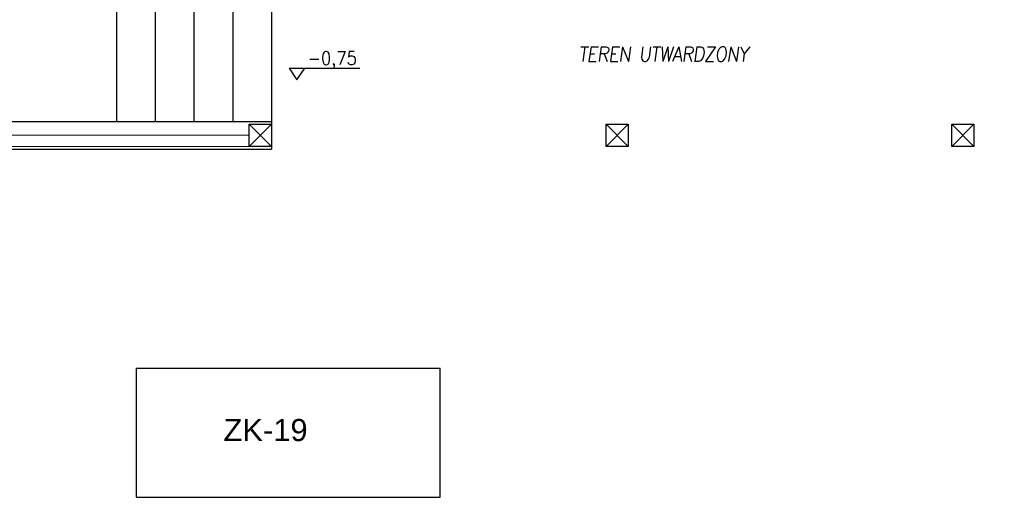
# Model space of a CAD drawing. Header units: millimetres. Extents: x -486876 to 553054, y -140324 to 834178.
# Tile 115 of 155: x 6641 to 15543, y 58347 to 62666. Entities that reach past the tile are written whole.
import ezdxf
from ezdxf.enums import TextEntityAlignment as Align

# ---------------------------------------------------------------- set-up
doc = ezdxf.new("R2010")
doc.units = ezdxf.units.MM
doc.linetypes.add('DASH2', pattern=[0.75, 0.5, -0.25])
for name, color, linetype, lineweight in [('_XREF', 252, 'DASH2', 13), ('XREF$0$okna', 8, 'Continuous', 20), ('XREF$0$ściana nośna', 8, 'Continuous', 30)]:
    doc.layers.add(name, color=color, linetype=linetype, lineweight=lineweight)
for name, color, linetype in [('XREF$0$A-BUD-OP', 8, 'Continuous'), ('XREF$0$DRZWI', 8, 'Continuous'), ('XREF$0$OPIS', 8, 'Continuous'), ('XREF$0$OPISY', 8, 'Continuous'), ('XREF$0$Ppoż', 20, 'Continuous'), ('XREF$0$WIDOK', 8, 'Continuous'), ('XREF$0$WYPEŁNIENIA', 8, 'Continuous')]:
    doc.layers.add(name, color=color, linetype=linetype)
doc.styles.add('XREF$0$APLUS', font='arial.ttf', dxfattribs={"width": 0.6})
doc.styles.add('XREF$0$KOTA', font='SIMPLEX', dxfattribs={"width": 0.9, "height": 25})
doc.styles.add('XREF$0$Standard', font='arial.ttf')

# ---------------------------------------------------------------- blocks, each defined once
blk = doc.blocks.new('XREF$0$KOTA_R3')
at = {"layer": 'XREF$0$A-BUD-OP'}
blk.add_line((-279.4, -2136.8), (-172.7, -2136.8), dxfattribs=at)
blk.add_lwpolyline([(-279.4, -2136.8), (-267.5, -2154.3), (-255.5, -2136.8)], dxfattribs=at)
at = {"layer": 'XREF$0$A-BUD-OP', "style": 'XREF$0$KOTA', "width": 0.9}
for p, height in [((-251.3, -2131.6), 20), ((-251.3, -2153.3), 14)]:
    blk.add_attdef('KOTA', p, '', height=height, dxfattribs=at)
blk = doc.blocks.new('XREF')
at = {"layer": 'XREF$0$WYPEŁNIENIA'}
h = blk.add_hatch(dxfattribs=at)
h.set_pattern_fill('ANSI31', color=256, scale=3)
h.set_pattern_definition([(45, (-52999.899, 13162.694), (-6.7351921, 6.7351921), [])])
h.paths.add_polyline_path([(5376.11, 10651.78), (5336.75, 10651.78), (5336.75, 10611.78), (5376.11, 10611.78)])
h.paths.add_polyline_path([(5806.69, 10651.78), (5486.11, 10651.78), (5486.11, 10611.78), (5541.69, 10611.78), (5541.69, 10491.78), (5566.69, 10491.78), (5566.69, 10611.78), (5766.69, 10611.78), (5766.69, 10481.78), (5766.69, 10471.78), (5766.69, 10346.78), (5739.69, 10346.78), (5739.69, 10336.78), (5766.69, 10336.78), (5766.69, 10322.47), (5806.69, 10322.47)])
h.paths.add_polyline_path([(5566.69, 10391.78), (5556.69, 10391.78), (5541.69, 10391.78), (5541.69, 10295.78), (5566.69, 10295.78), (5566.69, 10336.78), (5739.69, 10336.78), (5739.69, 10346.78), (5566.69, 10346.78)])
h.paths.add_polyline_path([(5566.69, 10295.78), (5541.69, 10295.78), (5541.69, 10195.78), (5566.69, 10195.78)])
h.paths.add_polyline_path([(5558.62, 10157.37), (5572.62, 10157.37), (5572.62, 10143.37), (5558.62, 10143.37)], flags=16)
edge = h.paths.add_edge_path(flags=16)
edge.add_arc((5565.62, 10150.37), 7, 0, 360)
h.paths.add_polyline_path([(5806.69, 10212.47), (5766.69, 10212.47), (5766.69, 10121.78), (5688.72, 10121.78), (5688.72, 10096.78), (5766.69, 10096.78), (5766.69, 10027.67), (5806.69, 10027.67), (5806.69, 10029.35)])
h.paths.add_polyline_path([(5806.69, 9917.67), (5766.69, 9917.67), (5766.69, 9911.78), (5683.24, 9911.78), (5683.24, 9881.78), (5766.69, 9881.78), (5766.69, 9779.12), (5806.69, 9779.12)])
h.paths.add_polyline_path([(5157.25, 9881.78), (5142.25, 9881.78), (5141.56, 9712.78), (5141.56, 9656.78), (5141.56, 9631.78), (5156.56, 9631.78), (5156.56, 9712.78)])
h.paths.add_polyline_path([(5256.56, 9656.78), (5156.56, 9656.78), (5156.56, 9631.78), (5256.56, 9631.78)])
h.paths.add_polyline_path([(5451.56, 9666.86), (5426.56, 9666.86), (5426.56, 9656.78), (5256.56, 9656.78), (5256.56, 9631.78), (5426.56, 9631.78), (5451.56, 9631.78)])
h.paths.add_polyline_path([(5806.69, 9779.12), (5766.69, 9779.12), (5766.69, 9756.28), (5806.69, 9756.28)])
h.paths.add_polyline_path([(5806.69, 9563.42), (5766.69, 9563.42), (5766.69, 9361.43), (5605.18, 9361.43), (5605.18, 9321.43), (5766.69, 9321.43), (5766.69, 9268.64), (5806.69, 9268.64)])
h.paths.add_polyline_path([(5806.69, 9646.28), (5766.69, 9646.28), (5766.69, 9563.42), (5806.69, 9563.42)])
h.paths.add_polyline_path([(5495.18, 9361.43), (5463.86, 9361.43), (5451.56, 9361.43), (5451.56, 9481.78), (5426.56, 9481.78), (5426.56, 9361.43), (5366.74, 9361.43), (5366.74, 9321.43), (5495.18, 9321.43)])
h.paths.add_polyline_path([(5256.74, 9361.43), (4971.58, 9361.43), (4971.58, 9321.43), (5256.74, 9321.43)])
h.paths.add_polyline_path([(4861.58, 9361.43), (4816.56, 9361.43), (4816.56, 9450.58), (4776.56, 9450.58), (4776.56, 9361.43), (4714.92, 9361.43), (4714.92, 9321.43), (4861.58, 9321.43)])
h.paths.add_polyline_path([(4604.92, 9361.43), (4411.55, 9361.43), (4411.55, 9321.43), (4604.92, 9321.43)])
h.paths.add_polyline_path([(4411.55, 9361.43), (4406.56, 9361.43), (4406.56, 9411.43), (4366.56, 9411.43), (4366.56, 9361.43), (4171.56, 9361.43), (4171.56, 9321.43), (4411.55, 9321.43)])
h.paths.add_polyline_path([(4816.56, 9631.78), (5021.56, 9631.78), (5021.56, 9656.78), (4816.56, 9656.78), (4816.56, 9766.19), (4776.56, 9766.19), (4776.56, 9563.42), (4816.56, 9563.42)])
h.paths.add_polyline_path([(4816.56, 9563.42), (4776.56, 9563.42), (4776.56, 9510.58), (4816.56, 9510.58)])
h.paths.add_polyline_path([(5806.69, 9158.64), (5766.69, 9158.64), (5766.69, 9112.7), (5806.69, 9112.7)])
h.paths.add_polyline_path([(4783.69, 9911.78), (4771.69, 9911.78)])
h.paths.add_polyline_path([(4886.69, 10121.78), (4796.69, 10121.78), (4796.69, 10096.78), (4886.69, 10096.78)])
h.paths.add_polyline_path([(5434.52, 10096.78), (5434.52, 10121.78), (5409.69, 10121.78), (5409.81, 10096.78)])
h.paths.add_polyline_path([(5535.02, 10121.78), (5535.02, 10108.85), (5535.02, 10108.85), (5535.02, 10096.78), (5588.72, 10096.78), (5588.72, 10121.78), (5575.42, 10121.78), (5575.42, 10162.36), (5566.69, 10162.36), (5566.69, 10195.78), (5541.69, 10195.78), (5541.69, 10121.78)])
at = {"layer": 'XREF$0$okna'}
for p, q in [((3659.06, 9102.7), (3891.56, 9102.7)), ((3659.06, 9092.7), (3891.56, 9092.7))]:
    blk.add_line(p, q, dxfattribs=at)
at = {"layer": 'XREF$0$WIDOK'}
for p, q in [((3771.56, 9321.43), (3771.56, 9115.15)), ((3806.56, 9321.43), (3806.56, 9115.15)), ((3841.56, 9321.43), (3841.56, 9115.15)), ((3876.56, 9321.43), (3876.56, 9115.15)), ((3911.56, 9321.43), (3911.56, 9115.15)), ((3891.56, 9092.7), (3911.56, 9112.7)), ((3911.56, 9092.7), (3891.56, 9112.7)), ((4214.06, 9092.7), (4234.06, 9112.7)), ((4234.06, 9092.7), (4214.06, 9112.7)), ((4526.56, 9092.7), (4546.56, 9112.7)), ((4546.56, 9092.7), (4526.56, 9112.7)), ((3789.19, 8892.23), (3789.19, 8775.35)), ((3789.19, 8892.23), (4064.15, 8892.23)), ((4064.15, 8775.35), (4064.15, 8892.23)), ((3789.19, 8775.35), (4064.15, 8775.35))]:
    blk.add_line(p, q, dxfattribs=at)
for points in [[(3891.56, 9112.7), (3911.56, 9112.7), (3911.56, 9092.7), (3891.56, 9092.7)], [(4214.06, 9112.7), (4234.06, 9112.7), (4234.06, 9092.7), (4214.06, 9092.7)], [(4526.56, 9112.7), (4546.56, 9112.7), (4546.56, 9092.7), (4526.56, 9092.7)]]:
    blk.add_lwpolyline(points, close=True, dxfattribs=at)
at = {"layer": 'XREF$0$ściana nośna'}
for p, q in [((3386.56, 9115.15), (3911.56, 9115.15)), ((3911.56, 9115.15), (3911.56, 9090.15)), ((3007.28, 9090.15), (3911.56, 9090.15))]:
    blk.add_line(p, q, dxfattribs=at)
at = {"layer": 'XREF$0$OPISY'}
ref = blk.add_blockref('XREF$0$KOTA_R3', (4095.09, 10445.5), dxfattribs=dict(at, xscale=0.6000000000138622, yscale=0.6000000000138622, zscale=0.6000000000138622))
ref.add_attrib('KOTA', '-0,75', (3944.31, 9166.52), dxfattribs={"layer": 'XREF$0$A-BUD-OP', "height": 12, "rotation": 0.00032, "style": 'XREF$0$KOTA', "width": 0.9})
at = {"style": 'XREF$0$APLUS'}
blk.add_attdef('70', text='', height=12.94, rotation=90, dxfattribs=at).set_placement((5846.74, 4087.03), align=Align.BOTTOM_CENTER)
blk.add_attdef('165', text='', height=12.94, rotation=90, dxfattribs=at).set_placement((5850.28, 4086.91), align=Align.TOP_CENTER)
at = {"layer": 'XREF$0$DRZWI', "style": 'XREF$0$APLUS'}
for tag, height, p in [('90', 10.59, (3968.05, 17970.78)), ('90', 10.59, (4273.69, 17907.63)), ('90', 10.59, (4647.11, 17907.63)), ('90', 10.59, (4995.74, 17907.63)), ('90', 10.59, (5345.01, 17907.63)), ('90', 8.24, (3625.86, 17450.53)), ('90', 8.24, (4282.58, 17436.64)), ('90', 8.24, (4577.82, 17436.64)), ('90', 8.24, (5003.12, 17436.64)), ('90', 8.24, (5300.95, 17436.64)), ('90', 8.24, (5625.63, 17350.96)), ('110', 12.94, (3772.73, 10725.01)), ('100', 12.94, (3763.85, 10003.38)), ('90', 10.59, (3383.41, 9921.97)), ('83', 10.59, (4118.73, 4184.03))]:
    blk.add_attdef(tag, text='', height=height, dxfattribs=at).set_placement(p, align=Align.BOTTOM_CENTER)
for tag, height, p in [('200', 10.59, (3967.95, 17967.89)), ('200', 10.59, (4273.59, 17904.74)), ('200', 10.59, (4647.01, 17904.74)), ('200', 10.59, (4995.64, 17904.74)), ('200', 10.59, (5344.91, 17904.74)), ('200', 8.24, (3625.86, 17448.28)), ('200', 8.24, (4282.58, 17434.39)), ('200', 8.24, (4577.82, 17434.39)), ('200', 8.24, (5003.12, 17434.39)), ('200', 8.24, (5300.95, 17434.39)), ('200', 8.24, (5625.63, 17348.71)), ('210', 12.94, (3772.6, 10721.48)), ('200', 12.94, (3763.85, 9999.84)), ('200', 10.59, (3383.31, 9919.08)), ('178', 10.59, (4118.62, 4181.14))]:
    blk.add_attdef(tag, text='', height=height, dxfattribs=at).set_placement(p, align=Align.TOP_CENTER)
for tag, height, p in [('96', 10.59, (4202.03, 17787.41)), ('100', 10.59, (5719.75, 17787.41)), ('100', 12.94, (4040.53, 17776.32)), ('100', 12.94, (4599.33, 17776.96)), ('100', 12.94, (4947.96, 17776.96)), ('100', 12.94, (5297.45, 17776.96)), ('100', 12.94, (3575.63, 17557.16)), ('100', 12.94, (3932.34, 17557.16)), ('100', 12.94, (4215.59, 17557.16)), ('100', 12.94, (4630.17, 17557.16)), ('100', 12.94, (4954.89, 17557.16)), ('100', 12.94, (5353.3, 17557.16)), ('100', 12.94, (5612.36, 17557.16)), ('90', 11.76, (4712.89, 10187.26)), ('90', 11.76, (4933.75, 10129.07)), ('90', 11.76, (5359.81, 10117.21)), ('120', 13.53, (3472.06, 9987.9)), ('90', 11.76, (4206.17, 4035.84))]:
    blk.add_attdef(tag, text='', height=height, rotation=90, dxfattribs=at).set_placement(p, align=Align.BOTTOM_CENTER)
for tag, height, p in [('205', 10.59, (4204.92, 17787.31)), ('210', 10.59, (5722.65, 17787.31)), ('210', 12.94, (4044.07, 17776.19)), ('210', 12.94, (4602.86, 17776.83)), ('210', 12.94, (4951.5, 17776.83)), ('210', 12.94, (5300.98, 17776.83)), ('210', 12.94, (3579.16, 17557.04)), ('210', 12.94, (3935.88, 17557.04)), ('210', 12.94, (4219.13, 17557.04)), ('210', 12.94, (4633.7, 17557.04)), ('210', 12.94, (4958.43, 17557.04)), ('210', 12.94, (5356.84, 17557.04)), ('210', 12.94, (5615.9, 17557.04)), ('200', 11.76, (4716.1, 10187.15)), ('200', 11.76, (4936.97, 10128.95)), ('200', 11.76, (5363.02, 10117.1)), ('210', 13.53, (3475.75, 9987.9)), ('170', 11.76, (4209.38, 4035.73))]:
    blk.add_attdef(tag, text='', height=height, rotation=90, dxfattribs=at).set_placement(p, align=Align.TOP_CENTER)
at = {"layer": 'XREF$0$OPIS', "insert": (3868.23, 8846.18), "char_height": 20, "attachment_point": 1, "style": 'XREF$0$Standard'}
blk.add_mtext_dynamic_manual_height_columns('ZK-19', width=198.0129, gutter_width=12.5, heights=[0], dxfattribs=at)
at = {"layer": 'XREF$0$Ppoż', "insert": (4188.88, 9182.72), "char_height": 13.2, "attachment_point": 1, "style": 'XREF$0$Standard'}
blk.add_mtext_dynamic_manual_height_columns('\\A1;{\\Fromans|c238;\\Q8;\\W0.9;\\T0.95;TEREN UTWARDZONY}', width=336.0947, gutter_width=1, heights=[0], dxfattribs=at)

msp = doc.modelspace()

# ---------------------------------------------------------------- block references
at = {"layer": '_XREF', "xscale": 10, "yscale": 10, "zscale": 10}
msp.add_blockref('XREF', (-30198.46986, -29406.42919), dxfattribs=at)

doc.saveas('drawing.dxf')
